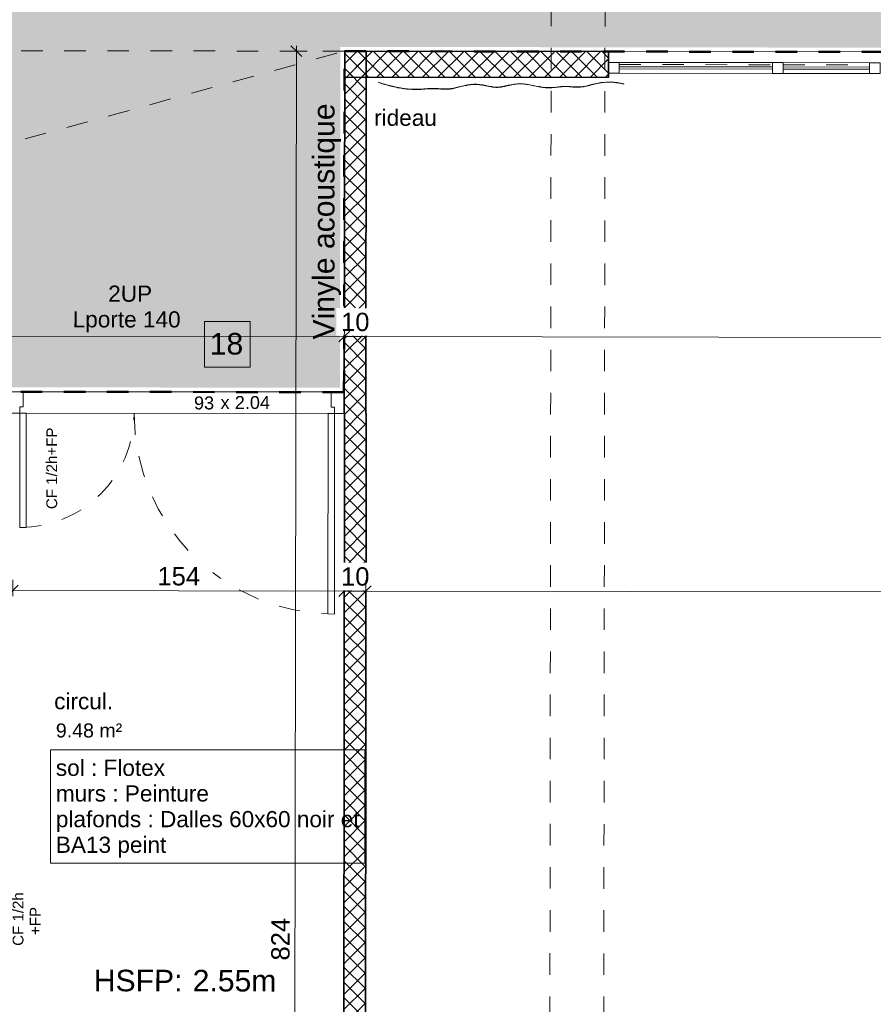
# Model space of a CAD drawing. Header units: metres. Extents: x 107 to 154, y -7 to 138.
# Tile 27 of 62: x 119.42 to 123.38, y 114.72 to 119.29. Entities that reach past the tile are written whole.
import ezdxf

# ---------------------------------------------------------------- set-up
doc = ezdxf.new("R2010")
doc.units = ezdxf.units.M
for name, pattern in [('Caché', [0.003, 0.002, -0.001]), ('Projeté', [0.003969, 0.002381, -0.001587]), ('Tiret', [0.0025, 0.00125, -0.00125])]:
    doc.linetypes.add(name, pattern=pattern)
for name, color, linetype, lineweight in [('A-ANNO-DIMS', 7, 'Continuous', 20), ('A-ANNO-DIMS-50', 7, 'Continuous', 20), ('A-AREA-IDEN', 7, 'Continuous', 20), ('A-DETL-GENF', 7, 'Continuous', 18), ('A-DETL-HDLN', 7, 'Caché', 18), ('A-DOOR', 7, 'Continuous', 18), ('A-DOOR-IDEN', 7, 'Continuous', 20), ('A-FLOR', 7, 'Continuous', 18), ('A-GLAZ-CURT', 7, 'Continuous', 18), ('A-GLAZ-CWMG', 7, 'Continuous', 18), ('G-ANNO-TEXT', 7, 'Continuous', 20), ('I-WALL', 7, 'Continuous', 18), ('Q-SPCQ', 7, 'Continuous', 18)]:
    doc.layers.add(name, color=color, linetype=linetype, lineweight=lineweight)
doc.layers.add('A-AREA', color=9, linetype='Tiret', lineweight=18, true_color=0x808080)
doc.layers.add('A-DETL', color=7, linetype='Continuous', lineweight=18, true_color=0x00a600)
doc.layers.add('A-WALL-PATT', color=7, linetype='Continuous', true_color=0x2a2a2a)
doc.styles.add('Arial_11', font='arial.ttf', dxfattribs={"height": 0.0012})
doc.styles.add('Arial_3', font='arial.ttf', dxfattribs={"height": 0.065})
doc.styles.add('Arial_4', font='arial.ttf', dxfattribs={"height": 0.075})
doc.styles.add('Arial_5', font='arial.ttf', dxfattribs={"height": 0.085})
doc.styles.add('Arial_6', font='arial.ttf', dxfattribs={"height": 0.1})
doc.styles.add('Arial_8', font='arial.ttf', dxfattribs={"height": 0.05})
doc.styles.add('Arial_9', font='arial.ttf', dxfattribs={"height": 0.06})
doc.dimstyles.new('GRZRIG_Cotes_linéaires_-Arial_1_7_op', dxfattribs={"dimscale": 0.3048, "dimtxt": 0.086722, "dimasz": 0.164042, "dimexe": 0.082021, "dimexo": 0.0625, "dimgap": 8.2021e-05, "dimtad": 1, "dimdec": 0, "dimlfac": 100, "dimzin": 0, "dimdsep": 46, "dimtxsty": 'Arial_5', "dimblk1": 'OBLIQUE', "dimblk2": 'OBLIQUE', "dimsah": 1, "dimcen": 0.09, "dimdle": 0.082021, "dimazin": 0, "dimtfac": 1, "dimtdec": 4, "dimtix": 1, "dimtmove": 0, "dimatfit": 3, "dimfxl": 0.164042, "dimfxlon": 1, "dimtvp": 1, "dimtfill": 1, "dimtolj": 1, "dimtzin": 0, "dimarcsym": 2})
pattern_1 = [(45, (0, 0), (-0.035355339, 0.035355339), []), (135, (0, 0), (-0.035355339, -0.035355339), [])]

# ---------------------------------------------------------------- blocks, each defined once
blk = doc.blocks.new('OMD_Porte 2V tunnel - 140x204 _occulus-5373107-DCE-R-1 Proj 50')
at = {"layer": 'A-DOOR'}
for p, q in [((-0.75, 0.98), (-0.78, 0.98)), ((-0.78, 0.98), (-0.78, 0.05)), ((-0.75, 0.05), (-0.75, 0.98)), ((0.68, 0.58), (0.65, 0.58)), ((0.65, 0.58), (0.65, 0.05)), ((0.68, 0.05), (0.68, 0.58)), ((-0.825, -0.05), (-0.825, 0.05)), ((-0.825, 0.05), (-0.78, 0.05)), ((-0.78, 0.05), (-0.75, 0.05)), ((-0.78, 0.05), (-0.78, 0.02)), ((0.65, 0.05), (0.68, 0.05)), ((0.68, 0.02), (0.68, 0.05)), ((0.68, 0.05), (0.725, 0.05)), ((0.725, 0.05), (0.725, -0.05)), ((-0.78, 0.02), (-0.765, 0.02)), ((-0.765, 0.02), (-0.765, -0.05)), ((0.665, 0.02), (0.68, 0.02)), ((0.665, -0.05), (0.665, 0.02)), ((-0.765, -0.05), (-0.825, -0.05)), ((0.725, -0.05), (0.665, -0.05))]:
    blk.add_line(p, q, dxfattribs=at)
at = {"layer": 'A-DOOR', "linetype": 'Tiret'}
for centre, radius, start, end in [((-0.78, 0.05), 0.93, 360, 90), ((0.68, 0.05), 0.53, 90, 180)]:
    blk.add_arc(centre, radius, start, end, dxfattribs=at)
blk = doc.blocks.new('A6305 - Drapes - A6305 - Drapes_ Pair 36_x 3_-V38-DCE-R-1 Proj 50')
at = {"layer": 'Q-SPCQ', "true_color": 0x787878}
h = blk.add_hatch(dxfattribs=at)
h.set_pattern_fill('FP_4', color=8, style=0, pattern_type=2)
h.set_pattern_definition([(44.26, (-123.924, -117.788), (-0.10461753, 0.1073554), []), (134.26, (-123.924, -117.788), (-0.1073554, -0.10461753), [])])
h.paths.add_polyline_path([(-1.1373, -0.3954), (-1.1087, -0.3946), (-1.0848, -0.3931), (-1.0646, -0.3925), (-1.0472, -0.3929), (-1.0036, -0.3958), (-0.9893, -0.3956), (-0.9739, -0.3938), (-0.9571, -0.3905), (-0.9022, -0.3783), (-0.8837, -0.3758), (-0.8658, -0.3751), (-0.8486, -0.3764), (-0.8319, -0.3791), (-0.784, -0.3887), (-0.7683, -0.3901), (-0.7527, -0.3897), (-0.7371, -0.3876), (-0.6893, -0.378), (-0.6726, -0.3759), (-0.6553, -0.3754), (-0.6372, -0.3769), (-0.6186, -0.3799), (-0.5622, -0.3917), (-0.544, -0.3944), (-0.5267, -0.3955), (-0.5102, -0.3951), (-0.4488, -0.3906), (-0.4337, -0.3913), (-0.4014, -0.3939), (-0.3835, -0.3942), (-0.3639, -0.3927), (-0.3423, -0.3885), (-0.3182, -0.3824), (-0.2907, -0.3764), (-0.2587, -0.373), (-0.2211, -0.3743), (-0.1771, -0.3828), (-0.1768, -0.3818), (-0.2212, -0.3733), (-0.259, -0.3719), (-0.2912, -0.3754), (-0.3189, -0.3814), (-0.343, -0.3875), (-0.3644, -0.3917), (-0.3838, -0.3932), (-0.4048, -0.3926), (-0.4491, -0.3895), (-0.4642, -0.39), (-0.5106, -0.3941), (-0.527, -0.3944), (-0.5442, -0.3934), (-0.5622, -0.3907), (-0.6374, -0.3758), (-0.6556, -0.3743), (-0.6732, -0.3748), (-0.69, -0.3769), (-0.7533, -0.3886), (-0.7687, -0.389), (-0.7841, -0.3876), (-0.7998, -0.3848), (-0.832, -0.378), (-0.8488, -0.3753), (-0.8663, -0.3739), (-0.8844, -0.3746), (-0.903, -0.3772), (-0.9402, -0.3853), (-0.958, -0.3894), (-0.9747, -0.3927), (-0.9899, -0.3944), (-1.0082, -0.3945), (-1.0321, -0.3928), (-1.0476, -0.3918), (-1.0651, -0.3913), (-1.0854, -0.392), (-1.1093, -0.3934), (-1.1378, -0.3942), (-1.1718, -0.3927), (-1.2122, -0.3874), (-1.2599, -0.3765), (-1.316, -0.3585), (-1.316, -0.3597), (-1.2598, -0.3776), (-1.2119, -0.3885), (-1.1713, -0.3939)])
at = {"layer": 'Q-SPCQ'}
for p, q in [((-1.316, -0.3585), (-1.316, -0.3597)), ((-0.1771, -0.3828), (-0.1768, -0.3818))]:
    blk.add_line(p, q, dxfattribs=at)
for points, knots in [([(-0.1768, -0.3818), (-0.2636, -0.3585), (-0.3634, -0.4051), (-0.4503, -0.3818), (-0.5369, -0.4051), (-0.6648, -0.3585), (-0.7646, -0.4051), (-0.8644, -0.3585), (-0.9922, -0.4051), (-1.0562, -0.3818), (-1.1881, -0.4051), (-1.316, -0.3585)], [0, 0, 0, 0, 0.173053, 0.346005, 0.534447, 0.734953, 0.947626, 1.160298, 1.347851, 1.549659, 1.751467, 1.751467, 1.751467, 1.751467]), ([(-1.316, -0.3597), (-1.2888, -0.3695), (-1.2401, -0.384), (-1.1814, -0.394), (-1.1348, -0.3961), (-1.1043, -0.3944), (-1.0837, -0.393), (-1.0654, -0.3923), (-1.0458, -0.3928), (-1.0258, -0.3945), (-1.0074, -0.396), (-0.9917, -0.396), (-0.9781, -0.3946), (-0.9635, -0.3921), (-0.9439, -0.3876), (-0.9191, -0.3815), (-0.8939, -0.3765), (-0.8695, -0.3744), (-0.8464, -0.3763), (-0.8242, -0.3805), (-0.8027, -0.3854), (-0.7817, -0.3894), (-0.7607, -0.3908), (-0.7398, -0.3884), (-0.7188, -0.384), (-0.6974, -0.3792), (-0.6753, -0.3756), (-0.6521, -0.3749), (-0.6274, -0.378), (-0.602, -0.3832), (-0.5766, -0.389), (-0.5559, -0.393), (-0.5399, -0.395), (-0.5244, -0.3958), (-0.506, -0.3951), (-0.4886, -0.3933), (-0.475, -0.3919), (-0.4615, -0.3908), (-0.4482, -0.3903), (-0.4347, -0.3911), (-0.4208, -0.3924), (-0.4026, -0.3942), (-0.3785, -0.3946), (-0.3511, -0.3913), (-0.3225, -0.3832), (-0.292, -0.3761), (-0.26, -0.3722), (-0.2225, -0.3731), (-0.193, -0.3785), (-0.1771, -0.3828)], [0, 0, 0, 0, 0.042719, 0.085437, 0.128156, 0.170875, 0.192234, 0.213594, 0.256312, 0.299031, 0.34175, 0.384468, 0.405828, 0.427187, 0.469906, 0.512625, 0.555343, 0.598062, 0.640781, 0.683499, 0.726218, 0.768937, 0.811656, 0.854374, 0.897093, 0.939812, 0.98253, 1.025249, 1.067968, 1.110687, 1.153405, 1.196124, 1.217483, 1.238843, 1.281562, 1.32428, 1.34564, 1.366999, 1.409718, 1.431077, 1.452436, 1.495155, 1.537874, 1.580593, 1.623311, 1.65535, 1.687389, 1.719428, 1.751467, 1.751467, 1.751467, 1.751467])]:
    blk.add_open_spline(points, degree=3, knots=knots, dxfattribs=at)
blk = doc.blocks.new('Meneau rectangulaire - HT 100x50 Int anthracite 2-5382338-DCE-R-1 Proj 50')
at = {"layer": 'A-GLAZ-CWMG'}
for p, q in [((122.2008, 119.0941), (122.911, 119.0931)), ((122.2007, 119.0441), (122.9109, 119.0431))]:
    blk.add_line(p, q, dxfattribs=at)
blk = doc.blocks.new('Meneau rectangulaire - HT 100x50 Int anthracite 2-5382281-DCE-R-1 Proj 50')
at = {"layer": 'A-GLAZ-CWMG'}
for p, q in [((122.961, 119.093), (123.361, 119.0924)), ((122.9609, 119.043), (123.3609, 119.0424))]:
    blk.add_line(p, q, dxfattribs=at)
blk = doc.blocks.new('Panneau système - Vitré _vitro-4907769-DCE-R-1 Proj 50')
at = {"layer": 'A-GLAZ-CURT'}
for p, q in [((-0.2, 0.005), (0.2, 0.005)), ((-0.2, -0.005), (-0.2, 0.005)), ((0.2, -0.005), (0.2, 0.005)), ((0.2, -0.005), (-0.2, -0.005))]:
    blk.add_line(p, q, dxfattribs=at)
blk = doc.blocks.new('Panneau système - Vitré _vitro-4907770-DCE-R-1 Proj 50')
at = {"layer": 'A-GLAZ-CURT'}
for p, q in [((-0.3551, 0.005), (0.3551, 0.005)), ((-0.3551, -0.005), (-0.3551, 0.005)), ((0.3551, -0.005), (0.3551, 0.005)), ((0.3551, -0.005), (-0.3551, -0.005))]:
    blk.add_line(p, q, dxfattribs=at)
blk = doc.blocks.new('Meneau rectangulaire - 50x50 Int anthracite-5394023-DCE-R-1 Proj 50')
at = {"layer": 'A-GLAZ-CWMG'}
for p, q in [((0, 0.025), (-0.05, 0.025)), ((-0.05, 0.025), (-0.05, -0.025)), ((0, 0.025), (0, -0.025)), ((-0.05, -0.025), (0, -0.025))]:
    blk.add_line(p, q, dxfattribs=at)
blk = doc.blocks.new('Meneau rectangulaire - 50x50 Int anthracite-4907758-DCE-R-1 Proj 50')
at = {"layer": 'A-GLAZ-CWMG'}
for p, q in [((0.025, 0.025), (-0.025, 0.025)), ((-0.025, 0.025), (-0.025, -0.025)), ((0.025, 0.025), (0.025, -0.025)), ((-0.025, -0.025), (0.025, -0.025))]:
    blk.add_line(p, q, dxfattribs=at)
blk = doc.blocks.new('OMD_Etiquette porte Pleine - dim vantail _ numéro-2609753-DCE-R-1 Proj 50')
at = {"layer": 'A-DOOR-IDEN', "insert": (0.004333, 0.000751), "char_height": 0.0012, "width": 0.00096202, "attachment_point": 1, "style": 'Arial_11'}
blk.add_mtext('x', dxfattribs=at)
blk = doc.blocks.new('DIMBLOCK23-DCE-R-1 Proj 50')
at = {"layer": 'A-ANNO-DIMS-50'}
for p, q in [((119.3863, 116.6435), (119.3864, 116.6935)), ((119.3863, 116.6435), (119.4114, 116.6685)), ((120.9249, 116.6416), (120.9249, 116.6916)), ((120.9249, 116.6416), (120.9499, 116.6666)), ((119.3863, 116.6435), (119.3613, 116.6185)), ((119.3863, 116.6435), (120.9249, 116.6416)), ((119.3863, 116.6435), (119.3863, 116.6185)), ((120.9249, 116.6416), (120.8998, 116.6166)), ((120.9249, 116.6416), (120.9248, 116.6166))]:
    blk.add_line(p, q, dxfattribs=at)
at = {"layer": 'A-ANNO-DIMS-50', "color": 0, "insert": (120.0577, 116.753), "char_height": 0.085, "width": 0.23535, "attachment_point": 1, "rotation": 359.9294, "line_spacing_factor": 0.941778, "style": 'Arial_5', "bg_fill": 3, "box_fill_scale": 1.25, "bg_fill_color": 256, "bg_fill_true_color": 13158600, "bg_fill_transparency": 0}
blk.add_mtext('154', dxfattribs=at)
blk = doc.blocks.new('_Oblique')
at = {"color": 0, "linetype": 'ByBlock', "lineweight": -2}
blk.add_line((-0.5, -0.5), (0.5, 0.5), dxfattribs=at)
blk = doc.blocks.new('DIMBLOCK24-DCE-R-1 Proj 50')
at = {"layer": 'A-ANNO-DIMS-50'}
for p, q in [((120.9249, 116.6416), (120.9249, 116.6916)), ((120.9249, 116.6416), (120.9499, 116.6666)), ((121.0249, 116.6415), (121.0249, 116.6915)), ((121.0249, 116.6415), (121.0499, 116.6664)), ((120.9249, 116.6416), (120.8998, 116.6166)), ((120.9249, 116.6416), (120.9248, 116.6166)), ((120.9249, 116.6416), (121.0249, 116.6415)), ((121.0249, 116.6415), (120.9998, 116.6165)), ((121.0249, 116.6415), (121.0248, 116.6165))]:
    blk.add_line(p, q, dxfattribs=at)
at = {"layer": 'A-ANNO-DIMS-50', "color": 0, "insert": (120.9096, 116.752), "char_height": 0.085, "width": 0.1569, "attachment_point": 1, "rotation": 359.9294, "line_spacing_factor": 0.941778, "style": 'Arial_5', "bg_fill": 3, "box_fill_scale": 1.25, "bg_fill_color": 256, "bg_fill_true_color": 13158600, "bg_fill_transparency": 0}
blk.add_mtext('10', dxfattribs=at)
blk = doc.blocks.new('DIMBLOCK25-DCE-R-1 Proj 50')
at = {"layer": 'A-ANNO-DIMS-50'}
for p, q in [((121.0249, 116.6415), (121.0249, 116.6915)), ((121.0249, 116.6415), (121.0499, 116.6664)), ((130.5921, 116.6297), (130.5922, 116.6797)), ((130.5921, 116.6297), (130.6172, 116.6546)), ((121.0249, 116.6415), (120.9998, 116.6165)), ((121.0249, 116.6415), (121.0248, 116.6165)), ((121.0249, 116.6415), (130.5921, 116.6297)), ((130.5921, 116.6297), (130.5671, 116.6047)), ((130.5921, 116.6297), (130.5921, 116.6047))]:
    blk.add_line(p, q, dxfattribs=at)
at = {"layer": 'A-ANNO-DIMS-50', "color": 0, "insert": (125.7106, 116.7461), "char_height": 0.085, "width": 0.23535, "attachment_point": 1, "rotation": 359.9294, "line_spacing_factor": 0.941778, "style": 'Arial_5', "bg_fill": 3, "box_fill_scale": 1.25, "bg_fill_color": 256, "bg_fill_true_color": 13158600, "bg_fill_transparency": 0}
blk.add_mtext('957', dxfattribs=at)
blk = doc.blocks.new('DIMBLOCK37-DCE-R-1 Proj 50')
at = {"layer": 'A-ANNO-DIMS-50'}
for p, q in [((121.0249, 117.8222), (121.05, 117.8472)), ((121.0249, 117.8222), (121.025, 117.8472)), ((121.0249, 117.8222), (120.9999, 117.7973)), ((130.6936, 117.808), (121.0249, 117.8222)), ((121.0249, 117.8222), (121.0249, 117.7722)), ((130.6936, 117.808), (130.6686, 117.7831)), ((130.6936, 117.808), (130.7187, 117.833)), ((130.6936, 117.808), (130.6937, 117.833)), ((130.6936, 117.808), (130.6936, 117.758))]:
    blk.add_line(p, q, dxfattribs=at)
at = {"layer": 'A-ANNO-DIMS-50', "color": 0, "insert": (125.7614, 117.9257), "char_height": 0.085, "width": 0.23535, "attachment_point": 1, "rotation": 359.9159, "line_spacing_factor": 0.941778, "style": 'Arial_5', "bg_fill": 3, "box_fill_scale": 1.25, "bg_fill_color": 256, "bg_fill_true_color": 13158600, "bg_fill_transparency": 0}
blk.add_mtext('967', dxfattribs=at)
blk = doc.blocks.new('DIMBLOCK38-DCE-R-1 Proj 50')
at = {"layer": 'A-ANNO-DIMS-50'}
for p, q in [((120.9249, 117.8224), (120.925, 117.8474)), ((120.9249, 117.8224), (120.95, 117.8473)), ((121.0249, 117.8222), (121.05, 117.8472)), ((121.0249, 117.8222), (121.025, 117.8472)), ((120.9249, 117.8224), (120.8999, 117.7974)), ((121.0249, 117.8222), (120.9249, 117.8224)), ((120.9249, 117.8224), (120.9249, 117.7724)), ((121.0249, 117.8222), (120.9999, 117.7973)), ((121.0249, 117.8222), (121.0249, 117.7722))]:
    blk.add_line(p, q, dxfattribs=at)
at = {"layer": 'A-ANNO-DIMS-50', "color": 0, "insert": (120.9097, 117.9328), "char_height": 0.085, "width": 0.1569, "attachment_point": 1, "rotation": 359.9159, "line_spacing_factor": 0.941778, "style": 'Arial_5', "bg_fill": 3, "box_fill_scale": 1.25, "bg_fill_color": 256, "bg_fill_true_color": 13158600, "bg_fill_transparency": 0}
blk.add_mtext('10', dxfattribs=at)
blk = doc.blocks.new('DIMBLOCK39-DCE-R-1 Proj 50')
at = {"layer": 'A-ANNO-DIMS-50'}
for p, q in [((115.2014, 117.8308), (115.2015, 117.8558)), ((115.2014, 117.8308), (115.2265, 117.8557)), ((120.9249, 117.8224), (120.925, 117.8474)), ((120.9249, 117.8224), (120.95, 117.8473)), ((115.2014, 117.8308), (115.1764, 117.8058)), ((120.9249, 117.8224), (115.2014, 117.8308)), ((115.2014, 117.8308), (115.2014, 117.7808)), ((120.9249, 117.8224), (120.8999, 117.7974)), ((120.9249, 117.8224), (120.9249, 117.7724))]:
    blk.add_line(p, q, dxfattribs=at)
at = {"layer": 'A-ANNO-DIMS-50', "color": 0, "insert": (117.9653, 117.9371), "char_height": 0.085, "width": 0.23535, "attachment_point": 1, "rotation": 359.9159, "line_spacing_factor": 0.941778, "style": 'Arial_5', "bg_fill": 3, "box_fill_scale": 1.25, "bg_fill_color": 256, "bg_fill_true_color": 13158600, "bg_fill_transparency": 0}
blk.add_mtext('572', dxfattribs=at)
blk = doc.blocks.new('DIMBLOCK109-DCE-R-1 Proj 50')
at = {"layer": 'A-ANNO-DIMS-50'}
for p, q in [((120.7023, 119.1463), (120.6773, 119.1713)), ((120.7023, 119.1713), (120.6901, 110.8804)), ((120.7023, 119.1463), (120.6773, 119.1463)), ((120.7023, 119.1463), (120.7272, 119.1213)), ((120.7023, 119.1463), (120.7523, 119.1462)), ((120.6902, 110.9054), (120.6652, 110.9304)), ((120.6902, 110.9054), (120.6652, 110.9054)), ((120.6902, 110.9054), (120.7151, 110.8803)), ((120.6902, 110.9054), (120.7402, 110.9053))]:
    blk.add_line(p, q, dxfattribs=at)
at = {"layer": 'A-ANNO-DIMS-50', "color": 0, "insert": (120.5858, 114.9278), "char_height": 0.085, "width": 0.23535, "attachment_point": 1, "rotation": 90, "line_spacing_factor": 0.941778, "style": 'Arial_5', "bg_fill": 3, "box_fill_scale": 1.25, "bg_fill_color": 256, "bg_fill_true_color": 13158600, "bg_fill_transparency": 0}
blk.add_mtext('824', dxfattribs=at)

msp = doc.modelspace()

# ---------------------------------------------------------------- hatches: boundary and pattern name
at = {"layer": 'A-DETL-GENF', "true_color": 0xffbc9b}
h = msp.add_hatch(color=31, dxfattribs=at)
h.paths.add_polyline_path([(135.2461, 117.5678), (135.2472, 118.318), (136.1439, 118.3167), (136.162, 130.6295), (132.6261, 130.6347), (125.7625, 130.2851), (119.2785, 130.6345), (115.2399, 130.6404), (115.2211, 117.5919), (120.9046, 117.5849), (120.9069, 119.166), (130.7152, 119.1516), (130.7133, 117.5734), (134.9647, 117.5682)])
h.paths.add_polyline_path([(131.4853, 117.6065), (131.3926, 117.8061), (131.5786, 117.8058), (131.5328, 117.708)])
h.paths.add_polyline_path([(119.939, 117.6208), (119.8463, 117.8203), (120.0322, 117.82)])
h.paths.add_polyline_path([(135.4848, 130.1554), (135.2989, 130.1557), (135.3921, 130.3549)])
h.paths.add_polyline_path([(116.3398, 130.1835), (116.1539, 130.1838), (116.2472, 130.383), (116.2624, 130.3502)])
at = {"layer": 'A-DETL-GENF', "true_color": 0x004000}
msp.add_hatch(color=98, dxfattribs=at).paths.add_polyline_path([(119.939, 117.6208), (120.0322, 117.82), (119.8463, 117.8203), (119.8822, 117.7429)])
at = {"layer": 'A-WALL-PATT', "lineweight": 18}
h = msp.add_hatch(dxfattribs=at)
h.set_pattern_fill('FP_1', style=0, pattern_type=2)
h.set_pattern_definition(pattern_1)
h.paths.add_polyline_path([(121.0244, 117.4651), (121.0269, 119.1458), (120.9269, 119.1458), (120.9245, 117.4652), (120.9269, 117.4652)])
h = msp.add_hatch(dxfattribs=at)
h.set_pattern_fill('FP_1', style=0, pattern_type=2)
h.set_pattern_definition(pattern_1)
h.paths.add_polyline_path([(130.695, 119.0116), (130.695, 119.1316), (129.1824, 119.1338), (129.1824, 119.0138), (130.1383, 119.0124)])
h.paths.add_polyline_path([(122.1507, 119.0242), (122.1507, 119.1442), (120.9269, 119.146), (120.9269, 119.026), (121.9938, 119.0244)])
h = msp.add_hatch(dxfattribs=at)
h.set_pattern_fill('FP_1', style=0, pattern_type=2)
h.set_pattern_definition(pattern_1)
h.paths.add_polyline_path([(121.0185, 111.5053), (121.0205, 113.1158), (120.9205, 113.116), (120.9185, 111.5054), (120.938, 111.5054)])
h.paths.add_polyline_path([(121.0218, 114.1158), (121.0259, 117.4651), (120.9259, 117.4652), (120.9218, 114.116), (120.9259, 114.116)])

# ---------------------------------------------------------------- linework, layer by layer
at = {"layer": 'A-AREA'}
for p, q in [((122.2008, 119.0841), (122.911, 119.0831)), ((122.961, 119.083), (123.361, 119.0824))]:
    msp.add_line(p, q, dxfattribs=at)
at = {"layer": 'A-AREA-IDEN', "flags": 128}
msp.add_lwpolyline([(119.5615, 115.9054), (121.0205, 115.9054), (121.0205, 115.3789), (119.5615, 115.3789)], close=True, dxfattribs=at)
at = {"layer": 'A-DETL', "color": 43, "linetype": 'Projeté', "lineweight": 50, "true_color": 0xedb752}
for p, q in [((120.9233, 117.5641), (120.9256, 119.146)), ((120.9256, 119.146), (130.709, 119.1316)), ((120.9233, 117.5641), (115.0369, 117.5728))]:
    msp.add_line(p, q, dxfattribs=at)
at = {"layer": 'A-DETL-HDLN'}
for p, q in [((121.8846, 119.3614), (121.8777, 113.8643)), ((122.1346, 119.3611), (122.1277, 113.864)), ((115.2014, 117.5725), (120.9256, 119.146)), ((120.9256, 119.146), (115.2036, 119.1544))]:
    msp.add_line(p, q, dxfattribs=at)
at = {"layer": 'A-DOOR-IDEN', "flags": 128}
msp.add_lwpolyline([(120.2755, 117.8928), (120.4875, 117.8928), (120.4875, 117.6808), (120.2755, 117.6808)], close=True, dxfattribs=at)
at = {"layer": 'A-FLOR'}
for p, q in [((122.1509, 119.1442), (125.7988, 119.1388)), ((115.2011, 117.5719), (120.9246, 117.5655)), ((120.8048, 117.5653), (115.2011, 117.5719))]:
    msp.add_line(p, q, dxfattribs=at)
at = {"layer": 'I-WALL', "lineweight": 35}
for p, q in [((120.9269, 119.146), (120.9244, 117.4652)), ((122.1509, 119.1442), (120.9269, 119.146)), ((121.0244, 117.4651), (121.0269, 119.1458)), ((122.1507, 119.0242), (122.1509, 119.1442)), ((120.9267, 119.026), (122.1507, 119.0242)), ((120.9259, 117.4652), (120.9218, 114.116)), ((120.9259, 117.4652), (120.9244, 117.4652)), ((121.0259, 117.4651), (121.0218, 114.1158)), ((121.0259, 117.4651), (121.0244, 117.4651))]:
    msp.add_line(p, q, dxfattribs=at)
at = {"layer": 'I-WALL'}
for p, q in [((119.4345, 117.5663), (120.8645, 117.5653)), ((120.8794, 117.4653), (119.4194, 117.4663)), ((120.9243, 117.3655), (120.9244, 117.4652)), ((120.9243, 117.3655), (120.9258, 117.3655))]:
    msp.add_line(p, q, dxfattribs=at)

# ---------------------------------------------------------------- block references
at = {"layer": 'A-DOOR', "rotation": 179.9597441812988}
msp.add_blockref('OMD_Porte 2V tunnel - 140x204 _occulus-5373107-DCE-R-1 Proj 50', (120.0995, 117.5158), dxfattribs=at)
at = {"layer": 'A-DOOR-IDEN', "xscale": 49.99999999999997, "yscale": 49.99999999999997, "zscale": 49.99999999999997}
msp.add_blockref('OMD_Etiquette porte Pleine - dim vantail _ numéro-2609753-DCE-R-1 Proj 50', (120.1339, 117.5089), dxfattribs=at)
at = {"layer": 'A-GLAZ-CURT', "rotation": 179.9158716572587}
for name, p in [('Panneau système - Vitré _vitro-4907770-DCE-R-1 Proj 50', (122.5558, 119.0686)), ('Panneau système - Vitré _vitro-4907769-DCE-R-1 Proj 50', (123.1609, 119.0677))]:
    msp.add_blockref(name, p, dxfattribs=at)
at = {"layer": 'A-GLAZ-CWMG', "extrusion": (0, 0, -1), "rotation": 0.08412834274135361}
for name, p in [('Meneau rectangulaire - 50x50 Int anthracite-5394023-DCE-R-1 Proj 50', (-122.1507, 119.0692)), ('Meneau rectangulaire - 50x50 Int anthracite-4907758-DCE-R-1 Proj 50', (-122.9359, 119.068)), ('Meneau rectangulaire - 50x50 Int anthracite-4907758-DCE-R-1 Proj 50', (-123.3859, 119.0674))]:
    msp.add_blockref(name, p, dxfattribs=at)
at = {"layer": 'A-GLAZ-CWMG'}
for name in ['Meneau rectangulaire - HT 100x50 Int anthracite 2-5382338-DCE-R-1 Proj 50', 'Meneau rectangulaire - HT 100x50 Int anthracite 2-5382281-DCE-R-1 Proj 50']:
    msp.add_blockref(name, (0, 0), dxfattribs=at)
at = {"layer": 'Q-SPCQ', "rotation": 0.7396904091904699}
msp.add_blockref('A6305 - Drapes - A6305 - Drapes_ Pair 36_x 3_-V38-DCE-R-1 Proj 50', (122.3935, 119.3782), dxfattribs=at)

# ---------------------------------------------------------------- texts
at = {"layer": 'A-AREA-IDEN', "char_height": 0.075, "attachment_point": 1, "style": 'Arial_4'}
for s, insert, width in [('circul.', (119.5787, 116.1683), 0.336709), ('sol : Flotex', (119.5865, 115.8594), 0.605274), ('murs : Peinture', (119.5865, 115.7404), 0.869831), ('plafonds : Dalles 60x60 noir et', (119.5865, 115.6213), 1.703586), ('BA13 peint', (119.5865, 115.5023), 0.621308)]:
    msp.add_mtext(s, dxfattribs=dict(at, insert=insert, width=width))
at = {"layer": 'A-AREA-IDEN', "color": 251, "true_color": 0x505050, "insert": (119.5865, 116.0276), "char_height": 0.065, "width": 0.368776, "attachment_point": 1, "style": 'Arial_3'}
msp.add_mtext('9.48 m²', dxfattribs=at)
at = {"layer": 'A-DOOR-IDEN', "attachment_point": 1}
for s, insert, char_height, width, style in [('18', (120.3005, 117.8388), 0.1, 0.192405, 'Arial_6'), ('93', (120.2275, 117.5443), 0.06, 0.120253, 'Arial_9'), ('2.04', (120.4168, 117.5463), 0.06, 0.212447, 'Arial_9')]:
    msp.add_mtext(s, dxfattribs=dict(at, insert=insert, char_height=char_height, width=width, style=style))
at = {"layer": 'G-ANNO-TEXT', "insert": (121.0632, 118.8749), "char_height": 0.075, "width": 0.348734, "attachment_point": 1, "rotation": 359.9159, "style": 'Arial_4'}
msp.add_mtext('rideau', dxfattribs=at)
at = {"layer": 'G-ANNO-TEXT', "color": 98, "true_color": 0x004000, "char_height": 0.075, "attachment_point": 1, "rotation": 359.9159, "style": 'Arial_4'}
for s, insert, width in [(' 2UP', (119.8003, 118.0589), 0.284599), ('Lporte 140', (119.6645, 117.94), 0.609283)]:
    msp.add_mtext(s, dxfattribs=dict(at, insert=insert, width=width))
at = {"layer": 'G-ANNO-TEXT', "color": 1, "true_color": 0xff0000, "char_height": 0.05, "attachment_point": 1, "rotation": 90, "style": 'Arial_8'}
for s, insert, width in [(' CF 1/2h+FP', (119.5425, 117.0024), 0.481013), (' CF 1/2h', (119.3862, 114.9766), 0.324683), ('+FP', (119.4656, 115.0461), 0.156329)]:
    msp.add_mtext(s, dxfattribs=dict(at, insert=insert, width=width))
at = {"layer": 'G-ANNO-TEXT', "lineweight": 50, "char_height": 0.1, "attachment_point": 1, "rotation": 359.9159, "style": 'Arial_6'}
for s, insert, width in [('HSFP:', (119.7627, 114.8853), 0.509072), (' 2.55m', (120.1827, 114.8847), 0.529114)]:
    msp.add_mtext(s, dxfattribs=dict(at, insert=insert, width=width))

# ---------------------------------------------------------------- next in the draw order: dimensions: what is measured, and where the dimension line sits
at = {"layer": 'A-ANNO-DIMS'}
for base, p1, p2, angle, override, picture, middle in [((121.0249, 117.8222), (130.6936, 117.758), (121.0249, 117.7722), 359.9159, {"dimpost": '<>', "dimfxl": 9.668698}, 'DIMBLOCK37-DCE-R-1 Proj 50', (125.8594, 117.8586)), ((120.9249, 116.6416), (119.3864, 116.6935), (120.9249, 116.6916), 359.9294, {"dimpost": '<>', "dimfxl": 1.538543}, 'DIMBLOCK23-DCE-R-1 Proj 50', (120.1557, 116.686))]:
    dim = msp.add_linear_dim(base=base, p1=p1, p2=p2, angle=angle, dimstyle='GRZRIG_Cotes_linéaires_-Arial_1_7_op', override=override, dxfattribs=at)
    dim.commit()
    dim.dimension.update_dxf_attribs({"geometry": picture, "text_midpoint": middle})

# ---------------------------------------------------------------- next in the draw order: dimensions: what is measured, and where the dimension line sits
for base, p1, p2, angle, picture, middle in [((120.9249, 117.8224), (121.0249, 117.7722), (120.9249, 117.7724), 359.9159, 'DIMBLOCK38-DCE-R-1 Proj 50', (120.975, 117.8657)), ((121.0249, 116.6415), (120.9249, 116.6916), (121.0249, 116.6915), 359.9294, 'DIMBLOCK24-DCE-R-1 Proj 50', (120.9749, 116.6849))]:
    dim = msp.add_linear_dim(base=base, p1=p1, p2=p2, angle=angle, dimstyle='GRZRIG_Cotes_linéaires_-Arial_1_7_op', override={"dimpost": '<>', "dimfxl": 0.1}, dxfattribs=at)
    dim.commit()
    dim.dimension.update_dxf_attribs({"geometry": picture, "text_midpoint": middle})

# ---------------------------------------------------------------- next in the draw order: dimensions: what is measured, and where the dimension line sits
for base, p1, p2, angle, override, picture, middle in [((115.2014, 117.8308), (120.9249, 117.7724), (115.2014, 117.7808), 359.9159, {"dimpost": '<>', "dimfxl": 5.723514}, 'DIMBLOCK39-DCE-R-1 Proj 50', (118.0633, 117.87)), ((130.5921, 116.6297), (121.0249, 116.6915), (130.5922, 116.6797), 359.9294, {"dimpost": '<>', "dimfxl": 9.567257}, 'DIMBLOCK25-DCE-R-1 Proj 50', (125.8085, 116.679))]:
    dim = msp.add_linear_dim(base=base, p1=p1, p2=p2, angle=angle, dimstyle='GRZRIG_Cotes_linéaires_-Arial_1_7_op', override=override, dxfattribs=at)
    dim.commit()
    dim.dimension.update_dxf_attribs({"geometry": picture, "text_midpoint": middle})

# ---------------------------------------------------------------- next in the draw order: dimensions: what is measured, and where the dimension line sits
dim = msp.add_linear_dim(base=(120.6902, 110.9054), p1=(120.7523, 119.1462), p2=(120.7402, 110.9053), angle=89.9159, dimstyle='GRZRIG_Cotes_linéaires_-Arial_1_7_op', override={"dimpost": '<>', "dimfxl": 8.24095}, dxfattribs=at)
dim.commit()
dim.dimension.update_dxf_attribs({"geometry": 'DIMBLOCK109-DCE-R-1 Proj 50', "text_midpoint": (120.6528, 115.0259)})

# ---------------------------------------------------------------- next in the draw order: texts
at = {"layer": 'G-ANNO-TEXT', "lineweight": 50, "insert": (120.7793, 117.8088), "char_height": 0.1, "width": 1.362869, "attachment_point": 1, "rotation": 90, "style": 'Arial_6'}
msp.add_mtext('Vinyle acoustique', dxfattribs=at)

doc.saveas('drawing.dxf')
